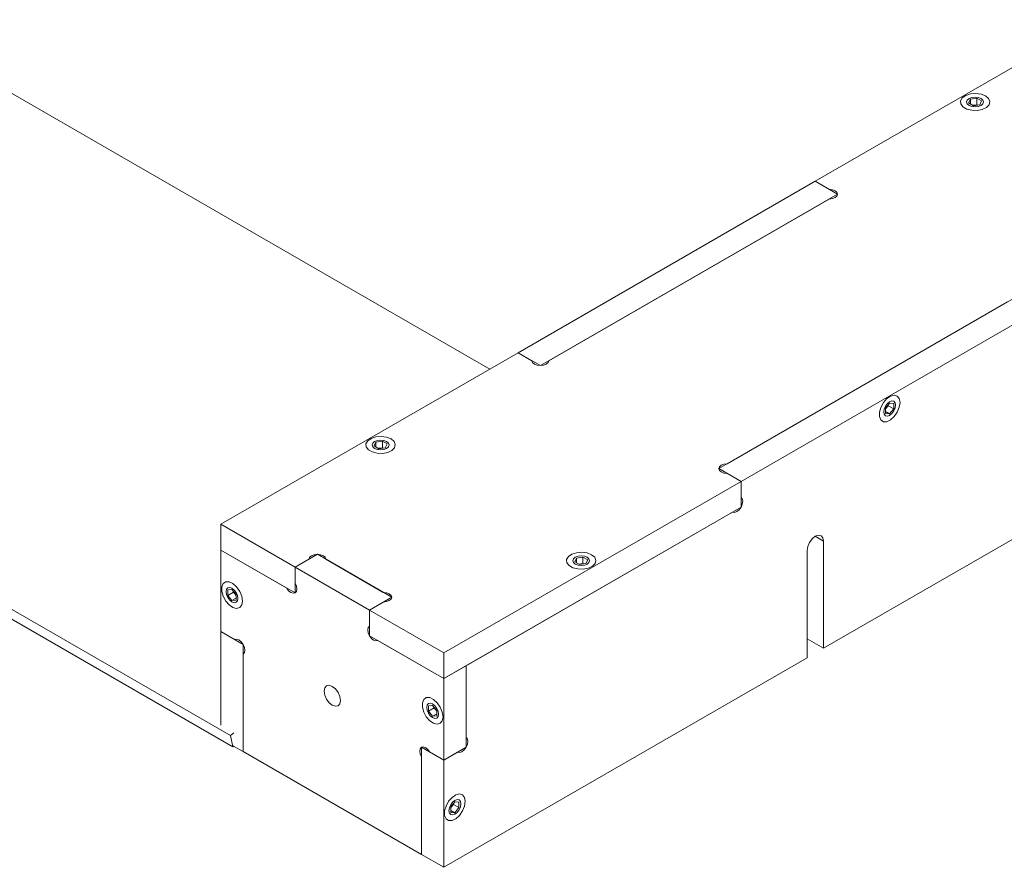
# Model space of a CAD drawing. Header units: millimetres. Extents: x 0 to 210, y 0 to 297.
# Tile 19 of 24: x 132 to 151, y 243 to 259. Entities that reach past the tile are written whole.
import ezdxf

# ---------------------------------------------------------------- set-up
doc = ezdxf.new("R2010")
doc.units = ezdxf.units.MM

msp = doc.modelspace()

# ---------------------------------------------------------------- linework, layer by layer
at = {"color": 7, "linetype": 'Continuous', "lineweight": 15}
for p, q in [((129.67, 259.046), (141.196, 252.392)), ((151.279, 258.213), (147.39, 255.968)), ((150.341, 257.53), (150.308, 257.46)), ((150.463, 257.549), (150.341, 257.53)), ((150.341, 257.441), (150.341, 257.53)), ((150.553, 257.498), (150.463, 257.549)), ((150.463, 257.427), (150.463, 257.549)), ((150.52, 257.427), (150.553, 257.498)), ((150.308, 257.46), (150.398, 257.408)), ((150.463, 257.427), (150.385, 257.415)), ((150.398, 257.408), (150.52, 257.427)), ((150.476, 257.42), (150.463, 257.427)), ((141.733, 252.703), (147.39, 255.968)), ((147.39, 255.968), (147.654, 255.816)), ((147.39, 255.968), (147.814, 255.723)), ((142.157, 252.458), (147.814, 255.723)), ((147.654, 255.631), (142.317, 252.55)), ((145.551, 250.498), (151.208, 253.764)), ((145.711, 250.591), (151.048, 253.672)), ((122.402, 253.416), (136.261, 245.415)), ((145.976, 250.253), (151.633, 253.519)), ((122.443, 253.2), (136.303, 245.199)), ((141.733, 252.703), (136.076, 249.437)), ((141.997, 252.55), (141.733, 252.703)), ((141.733, 252.703), (142.157, 252.458)), ((148.804, 251.745), (148.726, 251.648)), ((148.726, 251.634), (148.776, 251.695)), ((148.776, 251.695), (148.776, 251.71)), ((148.776, 251.695), (148.882, 251.634)), ((148.882, 251.738), (148.804, 251.745)), ((148.882, 251.634), (148.882, 251.738)), ((148.726, 251.648), (148.726, 251.544)), ((148.726, 251.582), (148.804, 251.538)), ((148.726, 251.544), (148.804, 251.538)), ((148.804, 251.538), (148.882, 251.634)), ((139.027, 250.999), (138.994, 250.928)), ((138.994, 250.928), (139.084, 250.876)), ((139.15, 251.018), (139.027, 250.999)), ((139.027, 250.909), (139.027, 250.999)), ((139.239, 250.966), (139.15, 251.018)), ((139.15, 250.896), (139.15, 251.018)), ((139.207, 250.895), (139.239, 250.966)), ((139.15, 250.896), (139.072, 250.884)), ((139.084, 250.876), (139.207, 250.895)), ((139.162, 250.889), (139.15, 250.896)), ((145.551, 250.498), (145.976, 250.253)), ((145.976, 250.253), (145.711, 250.406)), ((140.319, 246.988), (145.976, 250.253)), ((145.976, 249.948), (145.976, 250.253)), ((145.976, 250.253), (145.976, 249.763)), ((152.693, 250.049), (147.545, 247.077)), ((140.319, 246.498), (145.976, 249.763)), ((140.743, 246.743), (145.816, 249.671)), ((136.076, 249.437), (137.49, 248.621)), ((136.076, 249.437), (136.076, 248.947)), ((147.545, 247.077), (147.545, 249.118)), ((136.076, 247.396), (136.076, 248.947)), ((136.076, 248.947), (137.33, 248.223)), ((136.076, 248.947), (137.49, 248.131)), ((137.915, 248.865), (137.49, 248.621)), ((137.915, 248.865), (139.329, 248.049)), ((147.234, 248.939), (147.234, 246.897)), ((137.49, 248.621), (137.755, 248.773)), ((138.075, 248.773), (139.169, 248.141)), ((142.845, 248.795), (142.812, 248.724)), ((142.812, 248.724), (142.902, 248.672)), ((142.968, 248.814), (142.845, 248.795)), ((142.845, 248.705), (142.845, 248.795)), ((142.968, 248.691), (142.89, 248.679)), ((142.902, 248.672), (143.025, 248.691)), ((143.058, 248.762), (142.968, 248.814)), ((142.968, 248.691), (142.968, 248.814)), ((142.98, 248.684), (142.968, 248.691)), ((143.025, 248.691), (143.058, 248.762)), ((137.49, 248.315), (137.49, 248.621)), ((137.49, 248.621), (138.905, 247.804)), ((137.49, 248.621), (137.49, 248.131)), ((136.288, 248.193), (136.211, 248.186)), ((136.211, 248.186), (136.211, 248.083)), ((136.317, 248.144), (136.211, 248.083)), ((136.366, 248.097), (136.288, 248.193)), ((136.317, 248.158), (136.317, 248.144)), ((136.317, 248.144), (136.366, 248.082)), ((136.366, 247.993), (136.366, 248.097)), ((136.211, 248.083), (136.288, 247.986)), ((136.366, 248.031), (136.288, 247.986)), ((136.288, 247.986), (136.366, 247.993)), ((139.329, 248.049), (138.905, 247.804)), ((139.169, 247.957), (138.905, 247.804)), ((138.905, 247.804), (138.905, 247.499)), ((138.905, 247.804), (140.319, 246.988)), ((138.905, 247.804), (138.905, 247.314)), ((136.34, 247.243), (136.076, 247.396)), ((136.076, 247.396), (136.5, 247.151)), ((136.076, 245.609), (136.076, 247.396)), ((138.905, 247.314), (140.319, 246.498)), ((139.065, 247.222), (140.319, 246.498)), ((147.234, 247.256), (147.545, 247.077)), ((136.5, 245.109), (136.5, 247.151)), ((140.319, 246.988), (140.319, 246.498)), ((136.5, 245.109), (136.5, 246.966)), ((147.234, 246.897), (140.319, 242.905)), ((140.743, 246.743), (140.319, 246.498)), ((140.743, 245.376), (140.743, 246.743)), ((140.743, 246.743), (140.743, 245.191)), ((140.319, 246.498), (140.319, 244.946)), ((140.107, 245.989), (140.029, 245.982)), ((140.029, 245.982), (140.029, 245.878)), ((140.135, 245.94), (140.029, 245.878)), ((140.029, 245.878), (140.107, 245.782)), ((140.184, 245.892), (140.107, 245.989)), ((140.135, 245.954), (140.135, 245.94)), ((140.135, 245.94), (140.184, 245.878)), ((140.184, 245.789), (140.184, 245.892)), ((140.184, 245.827), (140.107, 245.782)), ((140.107, 245.782), (140.184, 245.789)), ((136.261, 245.415), (136.324, 245.466)), ((136.303, 245.199), (136.261, 245.415)), ((136.324, 245.216), (136.303, 245.199)), ((136.32, 245.213), (136.5, 245.109)), ((139.895, 243.15), (136.5, 245.109)), ((139.895, 245.191), (140.319, 244.946)), ((139.895, 243.15), (139.895, 245.191)), ((140.319, 244.946), (140.055, 245.099)), ((140.743, 245.191), (140.319, 244.946)), ((140.319, 244.946), (140.583, 245.099)), ((139.895, 245.007), (139.895, 243.15)), ((140.319, 242.905), (140.319, 244.946)), ((140.531, 244.152), (140.453, 244.055)), ((140.453, 244.041), (140.503, 244.102)), ((140.453, 244.055), (140.453, 243.951)), ((140.453, 243.989), (140.531, 243.944)), ((140.503, 244.102), (140.503, 244.117)), ((140.503, 244.102), (140.609, 244.041)), ((140.609, 244.145), (140.531, 244.152)), ((140.531, 243.944), (140.609, 244.041)), ((140.609, 244.041), (140.609, 244.145)), ((140.453, 243.951), (140.531, 243.944)), ((139.895, 243.15), (140.319, 242.905))]:
    msp.add_line(p, q, dxfattribs=at)
at = {"color": 8, "linetype": 'Continuous', "lineweight": 15}
msp.add_line((147.39, 249.208), (147.545, 249.118), dxfattribs=at)
at = {"color": 7, "linetype": 'Continuous', "lineweight": 15, "flags": 128}
for points in [[(150.628, 257.593), (150.544, 257.626), (150.443, 257.64), (150.341, 257.632), (150.252, 257.603), (150.186, 257.557), (150.153, 257.501), (150.158, 257.442), (150.199, 257.387), (150.272, 257.345), (150.366, 257.321), (150.469, 257.318), (150.567, 257.337), (150.646, 257.375), (150.696, 257.427), (150.71, 257.486), (150.687, 257.544), (150.628, 257.593)], [(150.544, 257.413), (150.578, 257.443), (150.59, 257.479), (150.578, 257.514), (150.544, 257.544), (150.492, 257.564), (150.43, 257.571), (150.369, 257.564), (150.317, 257.544), (150.283, 257.514), (150.27, 257.479), (150.283, 257.443), (150.317, 257.413), (150.369, 257.393), (150.43, 257.386), (150.492, 257.393), (150.544, 257.413)], [(147.654, 255.816), (147.715, 255.809), (147.767, 255.789), (147.802, 255.759), (147.814, 255.723), (147.802, 255.688), (147.767, 255.658), (147.715, 255.638), (147.654, 255.631)], [(142.317, 252.55), (142.305, 252.515), (142.27, 252.485), (142.219, 252.465), (142.157, 252.458), (142.096, 252.465), (142.044, 252.485), (142.01, 252.515), (141.997, 252.55)], [(149.002, 251.756), (148.989, 251.83), (148.95, 251.88), (148.892, 251.897), (148.822, 251.879), (148.75, 251.83), (148.685, 251.755), (148.636, 251.664), (148.61, 251.571), (148.61, 251.487), (148.636, 251.424), (148.685, 251.39), (148.75, 251.39), (148.822, 251.424), (148.892, 251.488), (148.95, 251.572), (148.989, 251.665), (149.002, 251.756)], [(148.691, 251.576), (148.7, 251.631), (148.724, 251.687), (148.761, 251.737), (148.804, 251.772), (148.847, 251.787), (148.884, 251.78), (148.909, 251.752), (148.917, 251.707), (148.909, 251.652), (148.884, 251.595), (148.847, 251.546), (148.804, 251.511), (148.761, 251.496), (148.724, 251.503), (148.7, 251.531), (148.691, 251.576)], [(139.315, 251.062), (139.23, 251.095), (139.13, 251.109), (139.028, 251.101), (138.938, 251.072), (138.872, 251.026), (138.839, 250.97), (138.844, 250.91), (138.886, 250.856), (138.959, 250.814), (139.053, 250.79), (139.155, 250.787), (139.253, 250.806), (139.332, 250.844), (139.382, 250.896), (139.396, 250.955), (139.373, 251.013), (139.315, 251.062)], [(139.23, 250.882), (139.265, 250.912), (139.277, 250.947), (139.265, 250.983), (139.23, 251.013), (139.178, 251.033), (139.117, 251.04), (139.056, 251.033), (139.004, 251.013), (138.969, 250.983), (138.957, 250.947), (138.969, 250.912), (139.004, 250.882), (139.056, 250.862), (139.117, 250.855), (139.178, 250.862), (139.23, 250.882)], [(145.711, 250.406), (145.65, 250.413), (145.598, 250.433), (145.564, 250.463), (145.551, 250.498), (145.564, 250.534), (145.598, 250.564), (145.65, 250.584), (145.711, 250.591)], [(145.816, 249.671), (145.852, 249.664), (145.896, 249.679), (145.939, 249.714), (145.976, 249.763), (146, 249.82), (146.009, 249.875), (146, 249.92), (145.976, 249.948)], [(147.545, 249.118), (147.534, 249.18), (147.5, 249.219), (147.449, 249.229), (147.39, 249.208), (147.33, 249.16), (147.28, 249.092), (147.246, 249.014), (147.234, 248.939)], [(137.755, 248.773), (137.767, 248.808), (137.802, 248.838), (137.853, 248.858), (137.915, 248.865), (137.976, 248.858), (138.028, 248.838), (138.063, 248.808), (138.075, 248.773)], [(143.133, 248.857), (143.048, 248.891), (142.948, 248.904), (142.846, 248.896), (142.756, 248.867), (142.691, 248.822), (142.658, 248.765), (142.663, 248.706), (142.704, 248.652), (142.777, 248.61), (142.871, 248.586), (142.974, 248.583), (143.071, 248.602), (143.151, 248.64), (143.201, 248.692), (143.215, 248.75), (143.191, 248.808), (143.133, 248.857)], [(142.822, 248.808), (142.787, 248.778), (142.775, 248.743), (142.787, 248.708), (142.822, 248.678), (142.874, 248.658), (142.935, 248.651), (142.996, 248.658), (143.048, 248.678), (143.083, 248.708), (143.095, 248.743), (143.083, 248.778), (143.048, 248.808), (142.996, 248.828), (142.935, 248.835), (142.874, 248.828), (142.822, 248.808)], [(136.486, 247.975), (136.473, 248.066), (136.435, 248.159), (136.377, 248.243), (136.307, 248.307), (136.234, 248.341), (136.169, 248.341), (136.12, 248.307), (136.094, 248.244), (136.094, 248.16), (136.12, 248.067), (136.169, 247.976), (136.234, 247.901), (136.307, 247.851), (136.377, 247.834), (136.435, 247.851), (136.473, 247.901), (136.486, 247.975)], [(137.33, 248.223), (137.367, 248.173), (137.41, 248.139), (137.454, 248.123), (137.49, 248.131), (137.515, 248.159), (137.524, 248.204), (137.515, 248.259), (137.49, 248.315)], [(136.175, 248.155), (136.184, 248.2), (136.208, 248.228), (136.245, 248.235), (136.288, 248.22), (136.332, 248.185), (136.368, 248.136), (136.393, 248.079), (136.401, 248.024), (136.393, 247.979), (136.368, 247.951), (136.332, 247.944), (136.288, 247.959), (136.245, 247.994), (136.208, 248.043), (136.184, 248.1), (136.175, 248.155)], [(139.169, 248.141), (139.23, 248.134), (139.282, 248.114), (139.317, 248.084), (139.329, 248.049), (139.317, 248.014), (139.282, 247.984), (139.23, 247.964), (139.169, 247.957)], [(138.905, 247.499), (138.88, 247.471), (138.871, 247.426), (138.88, 247.371), (138.905, 247.314), (138.941, 247.265), (138.985, 247.23), (139.028, 247.215), (139.065, 247.222)], [(136.5, 246.966), (136.525, 246.994), (136.534, 247.039), (136.525, 247.094), (136.5, 247.151), (136.464, 247.2), (136.42, 247.235), (136.377, 247.25), (136.34, 247.243)], [(138.042, 246.261), (138.054, 246.323), (138.088, 246.362), (138.138, 246.371), (138.198, 246.351), (138.257, 246.303), (138.308, 246.235), (138.341, 246.157), (138.353, 246.081), (138.341, 246.019), (138.308, 245.98), (138.257, 245.971), (138.198, 245.991), (138.138, 246.039), (138.088, 246.107), (138.054, 246.185), (138.042, 246.261)], [(140.305, 245.771), (140.291, 245.861), (140.253, 245.955), (140.195, 246.039), (140.125, 246.102), (140.053, 246.137), (139.987, 246.137), (139.938, 246.103), (139.912, 246.04), (139.912, 245.956), (139.938, 245.862), (139.987, 245.772), (140.053, 245.697), (140.125, 245.647), (140.195, 245.63), (140.253, 245.647), (140.291, 245.696), (140.305, 245.771)], [(140.22, 245.82), (140.211, 245.775), (140.187, 245.747), (140.15, 245.74), (140.107, 245.755), (140.063, 245.79), (140.027, 245.839), (140.002, 245.896), (139.994, 245.951), (140.002, 245.996), (140.027, 246.024), (140.063, 246.031), (140.107, 246.016), (140.15, 245.981), (140.187, 245.932), (140.211, 245.875), (140.22, 245.82)], [(140.583, 245.099), (140.62, 245.092), (140.663, 245.107), (140.706, 245.142), (140.743, 245.191), (140.768, 245.248), (140.776, 245.303), (140.768, 245.348), (140.743, 245.376)], [(140.055, 245.099), (140.018, 245.148), (139.975, 245.183), (139.931, 245.198), (139.895, 245.191), (139.87, 245.163), (139.861, 245.118), (139.87, 245.063), (139.895, 245.007)], [(140.729, 244.162), (140.716, 244.237), (140.677, 244.287), (140.619, 244.304), (140.549, 244.286), (140.477, 244.237), (140.412, 244.162), (140.363, 244.071), (140.336, 243.978), (140.336, 243.894), (140.363, 243.831), (140.412, 243.797), (140.477, 243.797), (140.549, 243.831), (140.619, 243.894), (140.677, 243.979), (140.716, 244.072), (140.729, 244.162)], [(140.418, 243.983), (140.426, 244.038), (140.451, 244.094), (140.488, 244.144), (140.531, 244.179), (140.574, 244.194), (140.611, 244.187), (140.636, 244.159), (140.644, 244.113), (140.636, 244.059), (140.611, 244.002), (140.574, 243.952), (140.531, 243.918), (140.488, 243.902), (140.451, 243.91), (140.426, 243.938), (140.418, 243.983)]]:
    msp.add_lwpolyline(points, dxfattribs=at)

doc.saveas('drawing.dxf')
